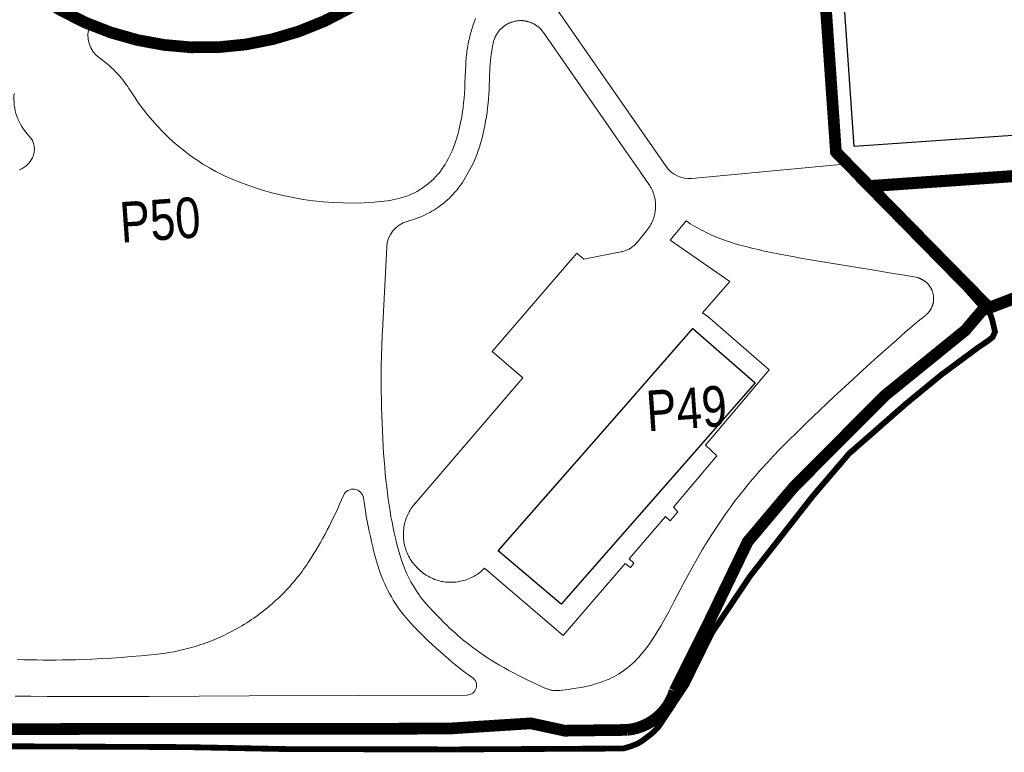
# Model space of a CAD drawing. Extents: x 0 to 840, y 0 to 594.
# Tile 12 of 16: x 748 to 769, y 514 to 530. Entities that reach past the tile are written whole.
import ezdxf

# ---------------------------------------------------------------- set-up
doc = ezdxf.new("R2010")
doc.units = 0
doc.linetypes.add('CENTER', pattern=[50.8, 31.75, -6.35, 6.35, -6.35])
doc.linetypes.add('PHANTOM', pattern=[2.5, 1.25, -0.25, 0.25, -0.25, 0.25, -0.25])
doc.layers.get('0').update_dxf_attribs({"lineweight": 0})
doc.layers.add('DLN914__', color=5, linetype='PHANTOM')
doc.layers.add('DW-TITLE', color=7, linetype='Continuous', lineweight=0)
doc.layers.add('L-PARK LINES', color=4, linetype='Continuous', lineweight=9)
doc.styles.add('Style-Arial', font='arial.ttf', dxfattribs={"width": 0.8})

# ---------------------------------------------------------------- blocks, each defined once
blk = doc.blocks.new('A$C0BCC0BFD')
at = {"layer": 'L-PARK LINES', "color": 7}
for p, q in [((406.88, -429.14), (442.39, -480.34)), ((384.99, -436.93), (385.34, -436.03)), ((384, -439.88), (384.31, -438.89)), ((384.31, -438.89), (384.64, -437.91)), ((384.64, -437.91), (384.99, -436.93)), ((392.72, -439.29), (392.83, -439.18)), ((392.83, -439.18), (392.93, -439.07)), ((392.93, -439.07), (393.04, -438.97)), ((393.04, -438.97), (393.16, -438.86)), ((393.16, -438.86), (393.27, -438.76)), ((393.27, -438.76), (393.38, -438.66)), ((393.38, -438.66), (393.5, -438.56)), ((393.5, -438.56), (393.62, -438.46)), ((393.62, -438.46), (393.74, -438.37)), ((393.74, -438.37), (393.86, -438.28)), ((393.86, -438.28), (393.98, -438.19)), ((393.98, -438.19), (394.11, -438.1)), ((394.11, -438.1), (394.24, -438.02)), ((394.24, -438.02), (394.36, -437.93)), ((394.36, -437.93), (394.49, -437.85)), ((394.49, -437.85), (394.62, -437.78)), ((394.62, -437.78), (394.75, -437.7)), ((394.75, -437.7), (394.89, -437.63)), ((394.89, -437.63), (395.02, -437.56)), ((395.02, -437.56), (395.15, -437.49)), ((395.15, -437.49), (395.29, -437.43)), ((395.29, -437.43), (395.42, -437.37)), ((395.42, -437.37), (395.56, -437.31)), ((395.56, -437.31), (395.7, -437.25)), ((395.7, -437.25), (395.83, -437.19)), ((395.83, -437.19), (395.97, -437.14)), ((395.97, -437.14), (396.11, -437.09)), ((396.11, -437.09), (396.25, -437.05)), ((396.25, -437.05), (396.53, -436.96)), ((396.53, -436.96), (396.81, -436.89)), ((396.81, -436.89), (397.08, -436.82)), ((397.08, -436.82), (397.36, -436.77)), ((397.36, -436.77), (397.64, -436.72)), ((397.64, -436.72), (397.93, -436.69)), ((397.93, -436.69), (398.21, -436.66)), ((398.21, -436.66), (398.5, -436.65)), ((398.5, -436.65), (398.65, -436.64)), ((398.65, -436.64), (398.8, -436.64)), ((398.8, -436.64), (398.94, -436.64)), ((398.94, -436.64), (399.09, -436.64)), ((399.09, -436.64), (399.24, -436.65)), ((399.24, -436.65), (399.39, -436.66)), ((399.39, -436.66), (399.54, -436.67)), ((399.54, -436.67), (399.69, -436.68)), ((399.69, -436.68), (399.83, -436.7)), ((399.83, -436.7), (399.98, -436.72)), ((399.98, -436.72), (400.13, -436.74)), ((400.13, -436.74), (400.28, -436.77)), ((400.28, -436.77), (400.43, -436.79)), ((400.43, -436.79), (400.58, -436.83)), ((400.58, -436.83), (400.73, -436.86)), ((400.73, -436.86), (400.87, -436.89)), ((400.87, -436.89), (401.02, -436.93)), ((401.02, -436.93), (401.17, -436.97)), ((401.17, -436.97), (401.31, -437.02)), ((401.31, -437.02), (401.46, -437.07)), ((401.46, -437.07), (401.61, -437.12)), ((401.61, -437.12), (401.75, -437.17)), ((401.75, -437.17), (401.89, -437.22)), ((401.89, -437.22), (402.03, -437.28)), ((402.03, -437.28), (402.17, -437.34)), ((402.17, -437.34), (402.31, -437.4)), ((402.31, -437.4), (402.45, -437.47)), ((402.45, -437.47), (402.59, -437.53)), ((402.59, -437.53), (402.73, -437.61)), ((402.73, -437.61), (402.86, -437.68)), ((402.86, -437.68), (402.99, -437.75)), ((402.99, -437.75), (403.12, -437.83)), ((403.12, -437.83), (403.25, -437.91)), ((403.25, -437.91), (403.38, -437.99)), ((403.38, -437.99), (403.51, -438.07)), ((403.51, -438.07), (403.63, -438.16)), ((403.63, -438.16), (403.75, -438.25)), ((403.75, -438.25), (403.88, -438.34)), ((403.88, -438.34), (403.99, -438.43)), ((403.99, -438.43), (404.11, -438.52)), ((404.11, -438.52), (404.23, -438.62)), ((404.23, -438.62), (404.34, -438.72)), ((404.34, -438.72), (404.45, -438.82)), ((404.45, -438.82), (404.56, -438.92)), ((404.56, -438.92), (404.67, -439.02)), ((404.67, -439.02), (404.77, -439.12)), ((404.77, -439.12), (404.87, -439.23)), ((383.24, -442.92), (383.47, -441.9)), ((383.47, -441.9), (383.73, -440.88)), ((383.73, -440.88), (384, -439.88)), ((390.91, -442.35), (391, -442.08)), ((391, -442.08), (391.11, -441.81)), ((391.11, -441.81), (391.16, -441.67)), ((391.16, -441.67), (391.22, -441.54)), ((391.22, -441.54), (391.29, -441.41)), ((391.29, -441.41), (391.35, -441.27)), ((391.35, -441.27), (391.42, -441.14)), ((391.42, -441.14), (391.49, -441.01)), ((391.49, -441.01), (391.56, -440.88)), ((391.56, -440.88), (391.63, -440.75)), ((391.63, -440.75), (391.71, -440.62)), ((391.71, -440.62), (391.79, -440.49)), ((391.79, -440.49), (391.87, -440.37)), ((391.87, -440.37), (391.96, -440.24)), ((391.96, -440.24), (392.05, -440.12)), ((392.05, -440.12), (392.14, -440)), ((392.14, -440), (392.23, -439.87)), ((392.23, -439.87), (392.32, -439.76)), ((392.32, -439.76), (392.42, -439.64)), ((392.42, -439.64), (392.52, -439.52)), ((392.52, -439.52), (392.62, -439.41)), ((392.62, -439.41), (392.72, -439.29)), ((404.87, -439.23), (404.97, -439.34)), ((404.97, -439.34), (405.17, -439.55)), ((405.17, -439.55), (405.35, -439.78)), ((405.35, -439.78), (405.52, -440)), ((405.52, -440), (405.69, -440.23)), ((405.69, -440.23), (423.56, -466)), ((383.01, -444.17), (383.12, -443.54)), ((383.12, -443.54), (383.24, -442.92)), ((390.16, -445.68), (390.28, -444.98)), ((390.28, -444.98), (390.42, -444.28)), ((390.42, -444.28), (390.57, -443.59)), ((390.57, -443.59), (390.74, -442.9)), ((390.74, -442.9), (390.82, -442.62)), ((390.82, -442.62), (390.91, -442.35)), ((389.79, -448.64), (389.89, -447.65)), ((389.89, -447.65), (390.01, -446.66)), ((390.01, -446.66), (390.16, -445.68)), ((382.15, -455.23), (382.38, -449.77)), ((382.38, -449.77), (382.45, -448.72)), ((389.58, -451.71), (389.64, -450.67)), ((389.64, -450.67), (389.71, -449.64)), ((389.71, -449.64), (389.79, -448.64)), ((389.37, -457.34), (389.52, -453.12)), ((389.52, -453.12), (389.58, -451.71)), ((382.15, -455.23), (382.08, -457.05)), ((381.91, -459.83), (381.77, -461.22)), ((382.01, -458.44), (381.91, -459.83)), ((382.08, -457.05), (382.01, -458.44)), ((389.21, -460.06), (389.31, -458.7)), ((389.31, -458.7), (389.37, -457.34)), ((381.61, -462.61), (381.42, -464)), ((381.77, -461.22), (381.61, -462.61)), ((388.77, -464.11), (388.95, -462.76)), ((388.95, -462.76), (389.09, -461.41)), ((389.09, -461.41), (389.21, -460.06)), ((381.19, -465.38), (380.94, -466.75)), ((381.42, -464), (381.19, -465.38)), ((388.35, -466.8), (388.58, -465.46)), ((388.58, -465.46), (388.77, -464.11)), ((380.66, -468.11), (380.36, -469.42)), ((380.66, -468.11), (381.02, -466.28)), ((381.02, -466.28), (380.66, -468.11)), ((380.94, -466.75), (380.66, -468.11)), ((387.83, -469.48), (388.1, -468.14)), ((388.1, -468.14), (388.35, -466.8)), ((423.56, -466), (424.41, -467.23)), ((424.41, -467.23), (428.43, -473.03)), ((379.83, -471.36), (379.63, -472)), ((380.01, -470.71), (379.83, -471.36)), ((380.19, -470.07), (380.01, -470.71)), ((380.36, -469.42), (380.19, -470.07)), ((387.19, -472.15), (387.53, -470.82)), ((387.53, -470.82), (387.83, -469.48)), ((378.82, -474.34), (378.39, -475.39)), ((379.21, -473.27), (378.82, -474.34)), ((379.43, -472.63), (379.21, -473.27)), ((379.63, -472), (379.43, -472.63)), ((386.15, -475.52), (386.5, -474.5)), ((386.5, -474.5), (386.82, -473.47)), ((386.82, -473.47), (387.19, -472.15)), ((428.43, -473.03), (434.7, -482.05)), ((377.45, -477.47), (377.06, -478.22)), ((377.94, -476.44), (377.45, -477.47)), ((378.39, -475.39), (377.94, -476.44)), ((385.4, -477.55), (385.79, -476.54)), ((385.79, -476.54), (386.15, -475.52)), ((375.77, -480.42), (375.47, -480.87)), ((376.22, -479.7), (375.77, -480.42)), ((376.65, -478.97), (376.22, -479.7)), ((377.06, -478.22), (376.65, -478.97)), ((381.4, -485.12), (384.48, -479.67)), ((384.48, -479.67), (384.99, -478.54)), ((384.99, -478.54), (385.4, -477.55)), ((450.03, -483.89), (496.66, -479.5)), ((374.51, -482.19), (374.29, -482.47)), ((374.84, -481.75), (374.51, -482.19)), ((375.16, -481.32), (374.84, -481.75)), ((375.47, -480.87), (375.16, -481.32)), ((434.7, -482.05), (436.39, -484.5)), ((380.47, -486.41), (380.91, -485.82)), ((380.91, -485.82), (381.4, -485.12)), ((436.39, -484.5), (436.91, -485.22)), ((436.91, -485.22), (437.01, -485.35)), ((437.01, -485.35), (437.33, -485.82)), ((437.33, -485.82), (437.49, -486.06)), ((437.49, -486.06), (437.64, -486.3)), ((437.64, -486.3), (437.75, -486.5)), ((364.46, -489.27), (363.96, -489.44)), ((364.96, -489.09), (364.46, -489.27)), ((365.46, -488.9), (364.96, -489.09)), ((366.07, -488.65), (365.46, -488.9)), ((366.69, -488.38), (366.07, -488.65)), ((367.29, -488.1), (366.69, -488.38)), ((367.88, -487.8), (367.29, -488.1)), ((367.87, -487.8), (367.88, -487.8)), ((367.88, -487.8), (367.88, -487.8)), ((377.48, -489.77), (378.03, -489.23)), ((378.03, -489.23), (378.55, -488.69)), ((378.55, -488.69), (379.06, -488.14)), ((379.06, -488.14), (379.42, -487.72)), ((379.42, -487.72), (379.78, -487.29)), ((379.78, -487.29), (380.13, -486.85)), ((380.13, -486.85), (380.47, -486.41)), ((437.75, -486.5), (437.86, -486.7)), ((437.86, -486.7), (437.97, -486.9)), ((437.97, -486.9), (438.08, -487.11)), ((438.08, -487.11), (438.18, -487.32)), ((438.18, -487.32), (438.27, -487.53)), ((438.27, -487.53), (438.36, -487.74)), ((438.36, -487.74), (438.45, -487.96)), ((438.45, -487.96), (438.54, -488.2)), ((438.54, -488.2), (438.62, -488.44)), ((438.62, -488.44), (438.7, -488.69)), ((438.7, -488.69), (438.77, -488.93)), ((438.77, -488.93), (438.84, -489.18)), ((438.84, -489.18), (438.91, -489.43)), ((356.01, -490.91), (355.02, -490.98)), ((357.01, -490.83), (356.01, -490.91)), ((358, -490.72), (357.01, -490.83)), ((358.99, -490.58), (358, -490.72)), ((359.6, -490.49), (358.99, -490.58)), ((360.2, -490.38), (359.6, -490.49)), ((360.81, -490.26), (360.2, -490.38)), ((361.41, -490.13), (360.81, -490.26)), ((362.44, -489.88), (361.41, -490.13)), ((362.95, -489.74), (362.44, -489.88)), ((363.46, -489.59), (362.95, -489.74)), ((363.96, -489.44), (363.46, -489.59)), ((374.46, -492.3), (374.88, -491.99)), ((374.88, -491.99), (375.28, -491.69)), ((375.28, -491.69), (375.69, -491.37)), ((375.69, -491.37), (376.32, -490.84)), ((376.32, -490.84), (376.93, -490.29)), ((376.93, -490.29), (377.48, -489.77)), ((438.91, -489.43), (438.96, -489.68)), ((438.96, -489.68), (439.02, -489.93)), ((439.02, -489.93), (439.06, -490.19)), ((439.06, -490.19), (439.1, -490.44)), ((439.1, -490.44), (439.14, -490.7)), ((439.14, -490.7), (439.17, -490.95)), ((439.17, -490.95), (439.19, -491.21)), ((439.19, -491.21), (439.21, -491.46)), ((439.21, -491.46), (439.22, -491.72)), ((439.22, -491.72), (439.23, -491.98)), ((439.23, -492.23), (439.22, -492.48)), ((439.23, -491.98), (439.23, -492.23)), ((368.92, -495.37), (369.83, -494.97)), ((369.83, -494.97), (370.73, -494.54)), ((370.73, -494.54), (371.61, -494.08)), ((371.61, -494.08), (372.23, -493.73)), ((372.23, -493.73), (372.85, -493.37)), ((372.85, -493.37), (373.45, -492.99)), ((373.45, -492.99), (374.04, -492.59)), ((374.04, -492.59), (374.46, -492.3)), ((438.81, -495.22), (438.74, -495.47)), ((438.87, -494.98), (438.81, -495.22)), ((438.93, -494.73), (438.87, -494.98)), ((438.98, -494.49), (438.93, -494.73)), ((439.03, -494.24), (438.98, -494.49)), ((439.08, -493.99), (439.03, -494.24)), ((439.11, -493.74), (439.08, -493.99)), ((439.15, -493.49), (439.11, -493.74)), ((439.17, -493.24), (439.15, -493.49)), ((439.2, -492.99), (439.17, -493.24)), ((439.21, -492.74), (439.2, -492.99)), ((439.22, -492.48), (439.21, -492.74)), ((364.86, -496.79), (365.66, -496.55)), ((365.66, -496.55), (366.45, -496.3)), ((366.45, -496.3), (367.23, -496.03)), ((367.23, -496.03), (368, -495.75)), ((368, -495.75), (368.92, -495.37)), ((437.58, -498.07), (437.44, -498.3)), ((437.72, -497.85), (437.58, -498.07)), ((437.84, -497.62), (437.72, -497.85)), ((437.97, -497.39), (437.84, -497.62)), ((438.08, -497.15), (437.97, -497.39)), ((438.19, -496.92), (438.08, -497.15)), ((438.3, -496.68), (438.19, -496.92)), ((438.4, -496.44), (438.3, -496.68)), ((438.49, -496.19), (438.4, -496.44)), ((438.58, -495.95), (438.49, -496.19)), ((438.66, -495.71), (438.58, -495.95)), ((438.74, -495.47), (438.66, -495.71)), ((443.64, -502.38), (448.36, -496.61)), ((448.36, -496.61), (448.99, -497.04)), ((448.99, -497.04), (449.63, -497.46)), ((449.63, -497.46), (450.28, -497.87)), ((450.28, -497.87), (450.94, -498.27)), ((436.51, -499.57), (433.73, -503.05)), ((436.68, -499.37), (436.51, -499.57)), ((436.84, -499.16), (436.68, -499.37)), ((437, -498.95), (436.84, -499.16)), ((437.15, -498.74), (437, -498.95)), ((437.3, -498.52), (437.15, -498.74)), ((437.44, -498.3), (437.3, -498.52)), ((450.94, -498.27), (451.6, -498.65)), ((451.6, -498.65), (452.27, -499.03)), ((452.27, -499.03), (452.96, -499.4)), ((452.96, -499.4), (453.65, -499.75)), ((453.65, -499.75), (454.35, -500.1)), ((454.35, -500.1), (455.06, -500.43)), ((455.06, -500.43), (455.78, -500.76)), ((455.78, -500.76), (456.51, -501.08)), ((456.51, -501.08), (457.25, -501.39)), ((432.69, -504.06), (432.47, -504.24)), ((432.9, -503.87), (432.69, -504.06)), ((433.11, -503.67), (432.9, -503.87)), ((433.31, -503.46), (433.11, -503.67)), ((433.51, -503.24), (433.31, -503.46)), ((433.69, -503.02), (433.51, -503.24)), ((433.73, -503.05), (433.69, -503.02)), ((461.41, -514.75), (443.64, -502.38)), ((457.25, -501.39), (458, -501.69)), ((458, -501.69), (458.77, -501.98)), ((458.77, -501.98), (459.54, -502.27)), ((459.54, -502.27), (460.33, -502.55)), ((460.33, -502.55), (461.13, -502.82)), ((461.13, -502.82), (462.77, -503.35)), ((462.77, -503.35), (464.47, -503.85)), ((464.47, -503.85), (466.22, -504.33)), ((357.44, -529.61), (358.74, -504.41)), ((415.63, -506.26), (390.33, -535.74)), ((417.78, -508.11), (415.63, -506.26)), ((428.84, -505.94), (417.78, -508.11)), ((429.12, -505.88), (428.84, -505.94)), ((429.4, -505.81), (429.12, -505.88)), ((429.68, -505.73), (429.4, -505.81)), ((429.95, -505.64), (429.68, -505.73)), ((430.22, -505.54), (429.95, -505.64)), ((430.49, -505.43), (430.22, -505.54)), ((430.75, -505.31), (430.49, -505.43)), ((431.01, -505.19), (430.75, -505.31)), ((431.27, -505.05), (431.01, -505.19)), ((431.52, -504.91), (431.27, -505.05)), ((431.77, -504.75), (431.52, -504.91)), ((432, -504.59), (431.77, -504.75)), ((432.24, -504.42), (432, -504.59)), ((432.47, -504.24), (432.24, -504.42)), ((466.22, -504.33), (468.03, -504.8)), ((468.03, -504.8), (469.9, -505.24)), ((469.9, -505.24), (471.84, -505.68)), ((471.84, -505.68), (473.84, -506.1)), ((473.84, -506.1), (475.91, -506.52)), ((475.91, -506.52), (478.06, -506.93)), ((478.06, -506.93), (480.28, -507.33)), ((480.28, -507.33), (482.58, -507.74)), ((482.58, -507.74), (487.41, -508.56)), ((487.41, -508.56), (504.06, -511.29)), ((504.06, -511.29), (510.4, -512.35)), ((510.4, -512.35), (513.72, -512.92)), ((453.32, -524.18), (461.41, -514.75)), ((513.72, -512.92), (517.15, -513.52)), ((517.15, -513.52), (517.37, -513.57)), ((517.37, -513.57), (517.58, -513.62)), ((517.58, -513.62), (517.8, -513.67)), ((517.8, -513.67), (517.91, -513.71)), ((517.91, -513.71), (518.02, -513.74)), ((518.02, -513.74), (518.13, -513.78)), ((518.13, -513.78), (518.23, -513.81)), ((518.23, -513.81), (518.34, -513.85)), ((518.34, -513.85), (518.45, -513.9)), ((518.45, -513.9), (518.55, -513.94)), ((518.55, -513.94), (518.66, -513.99)), ((518.66, -513.99), (518.77, -514.04)), ((518.77, -514.04), (518.87, -514.09)), ((518.87, -514.09), (518.97, -514.14)), ((518.97, -514.14), (519.08, -514.19)), ((519.08, -514.19), (519.18, -514.25)), ((519.18, -514.25), (519.28, -514.31)), ((519.28, -514.31), (519.38, -514.37)), ((519.38, -514.37), (519.48, -514.43)), ((519.48, -514.43), (519.58, -514.49)), ((519.58, -514.49), (519.68, -514.56)), ((519.68, -514.56), (519.78, -514.63)), ((519.78, -514.63), (519.87, -514.7)), ((519.87, -514.7), (519.97, -514.77)), ((519.97, -514.77), (520.06, -514.84)), ((520.06, -514.84), (520.15, -514.92)), ((520.15, -514.92), (520.25, -515)), ((520.25, -515), (520.33, -515.08)), ((520.33, -515.08), (520.42, -515.16)), ((520.42, -515.16), (520.51, -515.24)), ((520.51, -515.24), (520.59, -515.32)), ((520.59, -515.32), (520.68, -515.41)), ((520.68, -515.41), (520.76, -515.49)), ((520.76, -515.49), (520.84, -515.58)), ((520.84, -515.58), (520.92, -515.67)), ((520.92, -515.67), (520.99, -515.76)), ((520.99, -515.76), (521.07, -515.85)), ((521.07, -515.85), (521.14, -515.95)), ((521.14, -515.95), (521.21, -516.04)), ((521.21, -516.04), (521.28, -516.14)), ((521.28, -516.14), (521.35, -516.23)), ((521.35, -516.23), (521.41, -516.33)), ((521.41, -516.33), (521.48, -516.43)), ((521.48, -516.43), (521.54, -516.53)), ((521.54, -516.53), (521.6, -516.63)), ((521.6, -516.63), (521.66, -516.73)), ((521.66, -516.73), (521.71, -516.83)), ((521.71, -516.83), (521.77, -516.94)), ((521.77, -516.94), (521.82, -517.04)), ((521.82, -517.04), (521.87, -517.14)), ((521.87, -517.14), (521.91, -517.25)), ((521.91, -517.25), (521.96, -517.35)), ((521.96, -517.35), (522, -517.46)), ((522, -517.46), (522.04, -517.56)), ((522.04, -517.56), (522.08, -517.67)), ((522.08, -517.67), (522.16, -517.88)), ((522.16, -517.88), (522.22, -518.09)), ((522.22, -518.09), (522.28, -518.3)), ((522.28, -518.3), (522.33, -518.52)), ((522.33, -518.52), (522.37, -518.74)), ((522.37, -518.74), (522.41, -518.96)), ((522.2, -521.73), (522.16, -521.84)), ((522.23, -521.62), (522.2, -521.73)), ((522.26, -521.5), (522.23, -521.62)), ((522.29, -521.39), (522.26, -521.5)), ((522.32, -521.27), (522.29, -521.39)), ((522.34, -521.15), (522.32, -521.27)), ((522.37, -521.04), (522.34, -521.15)), ((522.39, -520.92), (522.37, -521.04)), ((522.4, -520.8), (522.39, -520.92)), ((522.42, -520.69), (522.4, -520.8)), ((522.41, -518.96), (522.42, -519.07)), ((522.42, -519.07), (522.44, -519.18)), ((522.43, -520.57), (522.42, -520.69)), ((522.45, -520.45), (522.43, -520.57)), ((522.44, -519.18), (522.45, -519.3)), ((522.45, -519.3), (522.46, -519.41)), ((522.46, -520.34), (522.45, -520.45)), ((522.46, -519.41), (522.46, -519.52)), ((522.46, -519.52), (522.47, -519.64)), ((522.47, -520.1), (522.46, -520.22)), ((522.46, -520.22), (522.46, -520.34)), ((522.47, -519.64), (522.47, -519.75)), ((522.47, -519.75), (522.47, -519.87)), ((522.47, -519.87), (522.47, -519.99)), ((522.47, -519.99), (522.47, -520.1)), ((454.86, -525.31), (453.32, -524.18)), ((520.35, -524.65), (520.18, -524.8)), ((520.51, -524.5), (520.35, -524.65)), ((520.59, -524.42), (520.51, -524.5)), ((520.67, -524.34), (520.59, -524.42)), ((520.75, -524.26), (520.67, -524.34)), ((520.83, -524.17), (520.75, -524.26)), ((520.9, -524.09), (520.83, -524.17)), ((520.98, -524), (520.9, -524.09)), ((521.05, -523.91), (520.98, -524)), ((521.12, -523.82), (521.05, -523.91)), ((521.19, -523.73), (521.12, -523.82)), ((521.26, -523.63), (521.19, -523.73)), ((521.33, -523.54), (521.26, -523.63)), ((521.39, -523.44), (521.33, -523.54)), ((521.46, -523.34), (521.39, -523.44)), ((521.52, -523.24), (521.46, -523.34)), ((521.58, -523.14), (521.52, -523.24)), ((521.64, -523.04), (521.58, -523.14)), ((521.7, -522.94), (521.64, -523.04)), ((521.75, -522.83), (521.7, -522.94)), ((521.81, -522.73), (521.75, -522.83)), ((521.86, -522.62), (521.81, -522.73)), ((521.91, -522.51), (521.86, -522.62)), ((521.95, -522.4), (521.91, -522.51)), ((522, -522.29), (521.95, -522.4)), ((522.04, -522.18), (522, -522.29)), ((522.09, -522.07), (522.04, -522.18)), ((522.13, -521.96), (522.09, -522.07)), ((522.16, -521.84), (522.13, -521.96)), ((473.25, -541.28), (454.86, -525.31)), ((518.34, -526.29), (516.67, -527.67)), ((520.01, -524.94), (518.34, -526.29)), ((520.18, -524.8), (520.01, -524.94)), ((357.39, -530.7), (357.44, -529.61)), ((513.99, -529.97), (511.34, -532.3)), ((516.67, -527.67), (513.99, -529.97)), ((357.14, -536.96, 0), (357.39, -531.1)), ((357.39, -530.78), (357.39, -530.7)), ((357.39, -530.86), (357.39, -530.78)), ((357.39, -530.94), (357.39, -530.86)), ((357.39, -531.02), (357.39, -530.94)), ((357.39, -531.1), (357.39, -531.02)), ((511.34, -532.3), (505.81, -537.23)), ((390.33, -535.74), (399.53, -543.63)), ((357.1, -539.91, 0), (357.13, -537.26, 0)), ((357.13, -537.26, 0), (357.14, -537.06, 0)), ((357.14, -537.06, 0), (357.14, -536.96, 0)), ((505.81, -537.23), (501.42, -541.21)), ((357.09, -542.53, 0), (357.1, -539.91, 0)), ((454.14, -563.8), (473.25, -541.28)), ((501.42, -541.21), (497.06, -545.21)), ((357.09, -545.09, 0), (357.09, -542.53, 0)), ((357.11, -547.61, 0), (357.09, -545.09, 0)), ((399.53, -543.63), (366.54, -582.06)), ((497.06, -545.21), (492.72, -549.24)), ((357.15, -550.09, 0), (357.11, -547.61, 0)), ((357.19, -552.52, 0), (357.15, -550.09, 0)), ((492.72, -549.24), (488.41, -553.31)), ((357.26, -554.91, 0), (357.19, -552.52, 0)), ((488.41, -553.31), (484.37, -557.16)), ((357.33, -557.25, 0), (357.26, -554.91, 0)), ((357.43, -559.54, 0), (357.33, -557.25, 0)), ((357.54, -561.79, 0), (357.43, -559.54, 0)), ((481.68, -559.78), (479.01, -562.43)), ((484.37, -557.16), (481.68, -559.78)), ((357.66, -563.99, 0), (357.54, -561.79, 0)), ((479.01, -562.43), (476.37, -565.11)), ((357.8, -566.15, 0), (357.66, -563.99, 0)), ((457.58, -567.04), (454.14, -563.8)), ((476.37, -565.11), (474.56, -567)), ((357.95, -568.27, 0), (357.8, -566.15, 0)), ((358.12, -570.33, 0), (357.95, -568.27, 0)), ((444.57, -582.4), (457.58, -567.04)), ((474.56, -567), (472.69, -569)), ((358.3, -572.36, 0), (358.12, -570.33, 0)), ((470.85, -571.03), (469.05, -573.08)), ((472.69, -569), (470.85, -571.03)), ((358.5, -574.33, 0), (358.3, -572.36, 0)), ((358.72, -576.27, 0), (358.5, -574.33, 0)), ((467.57, -574.81), (466.05, -576.66)), ((469.05, -573.08), (467.57, -574.81)), ((358.95, -578.15, 0), (358.72, -576.27, 0)), ((466.05, -576.66), (464.55, -578.53)), ((344.64, -581.52, 0), (345.21, -580.22, 0)), ((345.21, -580.22, 0), (345.76, -578.9, 0)), ((351.79, -579.7, 0), (351.95, -580.92, 0)), ((359.19, -579.99, 0), (358.95, -578.15, 0)), ((359.45, -581.79, 0), (359.19, -579.99, 0)), ((463.09, -580.42), (461.73, -582.25)), ((464.55, -578.53), (463.09, -580.42)), ((343.46, -584.11, 0), (344.06, -582.82, 0)), ((344.06, -582.82, 0), (344.64, -581.52, 0)), ((351.95, -580.92, 0), (352.15, -582.22, 0)), ((352.15, -582.22, 0), (352.38, -583.6, 0)), ((352.38, -583.6, 0), (352.62, -585.04, 0)), ((359.72, -583.54, 0), (359.45, -581.79, 0)), ((360.01, -585.24, 0), (359.72, -583.54, 0)), ((365.72, -583.29), (365.47, -583.72)), ((365.98, -582.87), (365.72, -583.29)), ((366.25, -582.46), (365.98, -582.87)), ((366.54, -582.06), (366.25, -582.46)), ((445.92, -583.78), (444.57, -582.4)), ((461.73, -582.25), (460.27, -584.28)), ((342.23, -586.67, 0), (342.85, -585.39, 0)), ((342.85, -585.39, 0), (343.46, -584.11, 0)), ((352.62, -585.04, 0), (352.9, -586.52, 0)), ((352.9, -586.52, 0), (353.19, -588.04, 0)), ((360.32, -586.9, 0), (360.01, -585.24, 0)), ((364.32, -586.44), (364.19, -586.91)), ((364.48, -585.97), (364.32, -586.44)), ((364.64, -585.51), (364.48, -585.97)), ((364.83, -585.05), (364.64, -585.51)), ((365.03, -584.6), (364.83, -585.05)), ((365.24, -584.16), (365.03, -584.6)), ((365.47, -583.72), (365.24, -584.16)), ((431.29, -597.82), (442.23, -585.12)), ((442.23, -585.12), (443.58, -586.47)), ((443.58, -586.47), (445.92, -583.78)), ((458.84, -586.34), (457.44, -588.42)), ((460.27, -584.28), (458.84, -586.34)), ((340.28, -590.44, 0), (340.94, -589.19, 0)), ((340.94, -589.19, 0), (341.59, -587.93, 0)), ((341.59, -587.93, 0), (342.23, -586.67, 0)), ((353.19, -588.04, 0), (353.5, -589.58, 0)), ((360.64, -588.52, 0), (360.32, -586.9, 0)), ((360.97, -590.09, 0), (360.64, -588.52, 0)), ((363.76, -589.34), (363.73, -589.83)), ((363.81, -588.85), (363.76, -589.34)), ((363.88, -588.36), (363.81, -588.85)), ((363.97, -587.88), (363.88, -588.36)), ((364.07, -587.39), (363.97, -587.88)), ((364.19, -586.91), (364.07, -587.39)), ((457.44, -588.42), (456.08, -590.53)), ((338.91, -592.91, 0), (339.6, -591.68, 0)), ((339.6, -591.68, 0), (340.28, -590.44, 0)), ((353.5, -589.58, 0), (353.84, -591.13, 0)), ((353.84, -591.13, 0), (354.18, -592.68, 0)), ((361.32, -591.61, 0), (360.97, -590.09, 0)), ((361.69, -593.09, 0), (361.32, -591.61, 0)), ((363.73, -589.83), (363.71, -590.32)), ((363.71, -590.32), (363.71, -590.82)), ((363.71, -590.82), (363.73, -591.31)), ((363.73, -591.31), (363.76, -591.8)), ((363.76, -591.8), (363.81, -592.29)), ((363.81, -592.29), (363.88, -592.78)), ((456.08, -590.53), (454.69, -592.75)), ((336.76, -596.55, 0), (337.49, -595.35, 0)), ((337.49, -595.35, 0), (338.2, -594.13, 0)), ((338.2, -594.13, 0), (338.91, -592.91, 0)), ((354.18, -592.68, 0), (354.54, -594.21, 0)), ((354.54, -594.21, 0), (354.91, -595.71, 0)), ((362.07, -594.52, 0), (361.69, -593.09, 0)), ((362.46, -595.91), (362.07, -594.52, 0)), ((363.88, -592.78), (363.96, -593.27)), ((363.96, -593.27), (364.06, -593.75)), ((364.06, -593.75), (364.18, -594.23)), ((364.18, -594.23), (364.32, -594.7)), ((364.32, -594.7), (364.47, -595.17)), ((364.47, -595.17), (364.63, -595.64)), ((453.21, -595.18), (451.77, -597.64)), ((454.69, -592.75), (453.21, -595.18)), ((335.26, -598.92, 0), (336.01, -597.74, 0)), ((336.01, -597.74, 0), (336.76, -596.55, 0)), ((354.91, -595.71, 0), (355.29, -597.16, 0)), ((355.29, -597.16, 0), (355.68, -598.56, 0)), ((362.87, -597.25), (362.46, -595.91)), ((363.3, -598.54), (362.87, -597.25)), ((364.63, -595.64), (364.82, -596.09)), ((364.82, -596.09), (365.01, -596.54)), ((365.01, -596.54), (365.26, -597.02)), ((365.26, -597.02), (365.52, -597.48)), ((365.52, -597.48), (365.8, -597.94)), ((365.8, -597.94), (366.09, -598.39)), ((366.09, -598.39), (366.4, -598.82)), ((432.69, -599.12), (431.29, -597.82)), ((451.77, -597.64), (450.36, -600.11)), ((333.38, -601.6, 0), (333.86, -600.94, 0)), ((333.86, -600.94, 0), (334.34, -600.27, 0)), ((334.34, -600.27, 0), (334.8, -599.6, 0)), ((334.8, -599.6, 0), (335.26, -598.92, 0)), ((355.68, -598.56, 0), (356.08, -599.89, 0)), ((356.08, -599.89, 0), (356.48, -601.14, 0)), ((356.48, -601.14, 0), (356.88, -602.3, 0)), ((363.74, -599.8), (363.3, -598.54)), ((364.06, -600.65), (363.74, -599.8)), ((364.4, -601.49), (364.06, -600.65)), ((366.4, -598.82), (366.72, -599.25)), ((366.72, -599.25), (367.06, -599.66)), ((367.06, -599.66), (367.41, -600.06)), ((367.41, -600.06), (367.78, -600.45)), ((367.78, -600.45), (368.15, -600.83)), ((368.15, -600.83), (368.55, -601.19)), ((368.55, -601.19), (368.95, -601.54)), ((386.97, -601.61), (387.34, -601.29)), ((387.34, -601.29), (387.7, -600.96)), ((387.7, -600.96), (388.05, -600.62)), ((388.05, -600.62), (399.79, -610.7)), ((411.54, -620.78), (430.11, -599.2)), ((430.11, -599.2), (431.67, -600.49)), ((431.67, -600.49), (432.69, -599.12)), ((450.36, -600.11), (448.87, -602.8)), ((330.8, -604.83, 0), (331.34, -604.2, 0)), ((331.34, -604.2, 0), (331.86, -603.55, 0)), ((331.86, -603.55, 0), (332.38, -602.91, 0)), ((332.38, -602.91, 0), (332.88, -602.26, 0)), ((332.88, -602.26, 0), (333.38, -601.6, 0)), ((356.88, -602.3, 0), (357.26, -603.31, 0)), ((357.26, -603.31, 0), (357.68, -604.33, 0)), ((364.77, -602.33), (364.4, -601.49)), ((365.15, -603.15), (364.77, -602.33)), ((365.56, -603.97), (365.15, -603.15)), ((365.99, -604.78), (365.56, -603.97)), ((368.95, -601.54), (369.37, -601.87)), ((369.37, -601.87), (369.79, -602.19)), ((369.79, -602.19), (370.23, -602.5)), ((370.23, -602.5), (370.68, -602.79)), ((370.68, -602.79), (371.14, -603.06)), ((371.14, -603.06), (371.61, -603.32)), ((371.61, -603.32), (372.08, -603.56)), ((372.08, -603.56), (372.57, -603.78)), ((372.57, -603.78), (373.06, -603.99)), ((373.06, -603.99), (373.56, -604.18)), ((373.56, -604.18), (374.06, -604.35)), ((381.8, -604.33), (382.27, -604.19)), ((382.27, -604.19), (382.73, -604.03)), ((382.73, -604.03), (383.19, -603.86)), ((383.19, -603.86), (383.64, -603.67)), ((383.64, -603.67), (384.09, -603.46)), ((384.09, -603.46), (384.52, -603.24)), ((384.52, -603.24), (384.95, -603)), ((384.95, -603), (385.37, -602.75)), ((385.37, -602.75), (385.79, -602.49)), ((385.79, -602.49), (386.19, -602.21)), ((386.19, -602.21), (386.58, -601.92)), ((386.58, -601.92), (386.97, -601.61)), ((448.87, -602.8), (447.46, -605.41)), ((328.57, -607.31, 0), (329.14, -606.7, 0)), ((329.14, -606.7, 0), (329.7, -606.09, 0)), ((329.7, -606.09, 0), (330.26, -605.46, 0)), ((330.26, -605.46, 0), (330.8, -604.83, 0)), ((357.68, -604.33, 0), (358.12, -605.33, 0)), ((358.12, -605.33, 0), (358.58, -606.32, 0)), ((358.58, -606.32, 0), (359.07, -607.31, 0)), ((366.44, -605.58), (365.99, -604.78)), ((366.91, -606.37), (366.44, -605.58)), ((367.4, -607.15), (366.91, -606.37)), ((367.9, -607.91), (367.4, -607.15)), ((374.06, -604.35), (374.54, -604.48)), ((374.54, -604.48), (375.01, -604.59)), ((375.01, -604.59), (375.5, -604.68)), ((375.5, -604.68), (375.98, -604.75)), ((375.98, -604.75), (376.47, -604.81)), ((376.47, -604.81), (376.95, -604.85)), ((376.95, -604.85), (377.44, -604.87)), ((377.44, -604.87), (377.93, -604.88)), ((377.93, -604.88), (378.42, -604.87)), ((378.42, -604.87), (378.91, -604.84)), ((378.91, -604.84), (379.4, -604.8)), ((379.4, -604.8), (379.89, -604.74)), ((379.89, -604.74), (380.37, -604.66)), ((380.37, -604.66), (380.85, -604.57)), ((380.85, -604.57), (381.33, -604.46)), ((381.33, -604.46), (381.8, -604.33)), ((447.46, -605.41), (444.68, -610.77)), ((325.57, -610.27, 0), (326.19, -609.69, 0)), ((326.19, -609.69, 0), (326.8, -609.11, 0)), ((326.8, -609.11, 0), (327.4, -608.52, 0)), ((327.4, -608.52, 0), (327.99, -607.92, 0)), ((327.99, -607.92, 0), (328.57, -607.31, 0)), ((359.07, -607.31, 0), (359.58, -608.28, 0)), ((359.58, -608.28, 0), (360.12, -609.24, 0)), ((360.12, -609.24, 0), (360.68, -610.18, 0)), ((360.68, -610.18, 0), (361.27, -611.11, 0)), ((368.43, -608.66), (367.9, -607.91)), ((368.97, -609.4), (368.43, -608.66)), ((369.54, -610.12), (368.97, -609.4)), ((370.11, -610.83), (369.54, -610.12)), ((321.7, -613.55, 0), (322.37, -613.03, 0)), ((322.37, -613.03, 0), (323.02, -612.49, 0)), ((323.02, -612.49, 0), (323.67, -611.95, 0)), ((323.67, -611.95, 0), (324.32, -611.39, 0)), ((324.32, -611.39, 0), (324.95, -610.83, 0)), ((324.95, -610.83, 0), (325.57, -610.27, 0)), ((361.27, -611.11, 0), (361.88, -612.03, 0)), ((361.88, -612.03, 0), (362.51, -612.93, 0)), ((362.51, -612.93, 0), (363.16, -613.81, 0)), ((370.71, -611.52), (370.11, -610.83)), ((371.32, -612.19), (370.71, -611.52)), ((373.14, -614.13), (371.32, -612.19)), ((399.79, -610.7), (411.54, -620.78)), ((444.68, -610.77), (443.15, -613.69)), ((317.56, -616.53, 0), (318.26, -616.05, 0)), ((318.26, -616.05, 0), (318.97, -615.57, 0)), ((318.97, -615.57, 0), (319.66, -615.08, 0)), ((319.66, -615.08, 0), (320.35, -614.58, 0)), ((320.35, -614.58, 0), (321.03, -614.07, 0)), ((321.03, -614.07, 0), (321.7, -613.55, 0)), ((363.16, -613.81, 0), (363.83, -614.68, 0)), ((363.83, -614.68, 0), (364.53, -615.52, 0)), ((364.53, -615.52, 0), (365.24, -616.35, 0)), ((374.52, -615.56), (373.14, -614.13)), ((375.98, -617.03), (374.52, -615.56)), ((442.01, -615.8), (440.9, -617.79)), ((443.15, -613.69), (442.01, -615.8)), ((313.18, -619.15, 0), (313.92, -618.74, 0)), ((313.92, -618.74, 0), (314.66, -618.32, 0)), ((314.66, -618.32, 0), (315.39, -617.89, 0)), ((315.39, -617.89, 0), (316.12, -617.44, 0)), ((316.12, -617.44, 0), (316.84, -616.99, 0)), ((316.84, -616.99, 0), (317.56, -616.53, 0)), ((365.24, -616.35, 0), (365.97, -617.16, 0)), ((365.97, -617.16, 0), (366.87, -618.11, 0)), ((366.87, -618.11, 0), (367.84, -619.11, 0)), ((376.72, -617.75), (375.98, -617.03)), ((377.47, -618.47), (376.72, -617.75)), ((378.27, -619.22), (377.47, -618.47)), ((440.9, -617.79), (440.03, -619.26)), ((307.05, -622.08, 0), (307.83, -621.75, 0)), ((307.83, -621.75, 0), (308.61, -621.41, 0)), ((308.61, -621.41, 0), (309.38, -621.06, 0)), ((309.38, -621.06, 0), (310.15, -620.7, 0)), ((310.15, -620.7, 0), (310.91, -620.33, 0)), ((310.91, -620.33, 0), (311.67, -619.95, 0)), ((311.67, -619.95, 0), (312.43, -619.56, 0)), ((312.43, -619.56, 0), (313.18, -619.15, 0)), ((367.84, -619.11, 0), (368.88, -620.16, 0)), ((368.88, -620.16, 0), (369.99, -621.25, 0)), ((369.99, -621.25, 0), (371.14, -622.36, 0)), ((379.09, -619.95), (378.27, -619.22)), ((379.91, -620.68), (379.09, -619.95)), ((380.75, -621.4), (379.91, -620.68)), ((381.66, -622.16), (380.75, -621.4)), ((439.13, -620.71), (438.2, -622.14)), ((440.03, -619.26), (439.13, -620.71)), ((298.29, -624.95, 0), (299.1, -624.74, 0)), ((299.1, -624.74, 0), (299.9, -624.53, 0)), ((299.9, -624.53, 0), (300.7, -624.3, 0)), ((300.7, -624.3, 0), (301.51, -624.06, 0)), ((301.51, -624.06, 0), (302.31, -623.81, 0)), ((302.31, -623.81, 0), (303.1, -623.55, 0)), ((303.1, -623.55, 0), (303.9, -623.28, 0)), ((303.9, -623.28, 0), (304.69, -622.99, 0)), ((304.69, -622.99, 0), (305.48, -622.7, 0)), ((305.48, -622.7, 0), (306.27, -622.39, 0)), ((306.27, -622.39, 0), (307.05, -622.08, 0)), ((371.14, -622.36, 0), (372.33, -623.48, 0)), ((372.33, -623.48, 0), (373.55, -624.61, 0)), ((373.55, -624.61, 0), (374.8, -625.74, 0)), ((382.59, -622.91), (381.66, -622.16)), ((383.53, -623.65), (382.59, -622.91)), ((384.47, -624.37), (383.53, -623.65)), ((385.53, -625.15), (384.47, -624.37)), ((436.62, -624.37), (435.85, -625.36)), ((437.42, -623.27), (436.62, -624.37)), ((438.2, -622.14), (437.42, -623.27)), ((270.43, -627.88, 0), (273.38, -627.74, 0)), ((273.38, -627.74, 0), (276.33, -627.57, 0)), ((276.33, -627.57, 0), (279.28, -627.37, 0)), ((279.28, -627.37, 0), (282.22, -627.15, 0)), ((282.22, -627.15, 0), (285.16, -626.89, 0)), ((285.16, -626.89, 0), (288.09, -626.61, 0)), ((288.09, -626.61, 0), (291.02, -626.3, 0)), ((291.02, -626.3, 0), (291.83, -626.19, 0)), ((291.83, -626.19, 0), (292.64, -626.07, 0)), ((292.64, -626.07, 0), (293.44, -625.95, 0)), ((293.44, -625.95, 0), (294.25, -625.81, 0)), ((294.25, -625.81, 0), (295.06, -625.66, 0)), ((295.06, -625.66, 0), (295.87, -625.5, 0)), ((295.87, -625.5, 0), (296.68, -625.33, 0)), ((296.68, -625.33, 0), (297.48, -625.14, 0)), ((297.48, -625.14, 0), (298.29, -624.95, 0)), ((374.8, -625.74, 0), (376.05, -626.85, 0)), ((376.05, -626.85, 0), (377.31, -627.94, 0)), ((386.6, -625.91), (385.53, -625.15)), ((387.68, -626.66), (386.6, -625.91)), ((388.78, -627.38), (387.68, -626.66)), ((390.01, -628.18), (388.78, -627.38)), ((434.3, -627.19), (433.52, -628.02)), ((435.05, -626.33), (434.3, -627.19)), ((435.85, -625.36), (435.05, -626.33)), ((248.19, -628.02, 0), (250.12, -628.08, 0)), ((250.12, -628.08, 0), (252.05, -628.12, 0)), ((252.05, -628.12, 0), (253.98, -628.14, 0)), ((253.98, -628.14, 0), (255.91, -628.16, 0)), ((255.91, -628.16, 0), (257.84, -628.16, 0)), ((257.84, -628.16, 0), (259.77, -628.15, 0)), ((259.77, -628.15, 0), (261.7, -628.13, 0)), ((261.7, -628.13, 0), (263.63, -628.1, 0)), ((263.63, -628.1, 0), (265.55, -628.05, 0)), ((265.55, -628.05, 0), (267.48, -627.99, 0)), ((267.48, -627.99, 0), (270.43, -627.88, 0)), ((377.31, -627.94, 0), (378.56, -628.99, 0)), ((378.56, -628.99, 0), (379.8, -630, 0)), ((379.8, -630, 0), (381, -630.96, 0)), ((391.26, -628.95), (390.01, -628.18)), ((392.51, -629.7), (391.26, -628.95)), ((393.78, -630.44), (392.51, -629.7)), ((395.31, -631.3), (393.78, -630.44)), ((430.83, -630.47), (430.11, -631.03)), ((431.53, -629.89), (430.83, -630.47)), ((432.21, -629.29), (431.53, -629.89)), ((432.88, -628.66), (432.21, -629.29)), ((433.52, -628.02), (432.88, -628.66)), ((381, -630.96, 0), (382.17, -631.85, 0)), ((382.17, -631.85, 0), (383.3, -632.67, 0)), ((383.3, -632.67, 0), (384.37, -633.4, 0)), ((396.86, -632.13), (395.31, -631.3)), ((398.42, -632.94), (396.86, -632.13)), ((399.99, -633.72), (398.42, -632.94)), ((401.57, -634.48), (399.99, -633.72)), ((426.02, -633.51), (425.3, -633.84)), ((426.73, -633.15), (426.02, -633.51)), ((427.43, -632.77), (426.73, -633.15)), ((428.12, -632.36), (427.43, -632.77)), ((428.8, -631.94), (428.12, -632.36)), ((429.37, -631.56), (428.8, -631.94)), ((430.11, -631.03), (429.37, -631.56)), ((403.16, -635.23), (401.57, -634.48)), ((404.76, -635.95), (403.16, -635.23)), ((406.37, -636.65), (404.76, -635.95)), ((406.62, -636.75), (406.37, -636.65)), ((416.13, -636.51), (414.78, -636.73)), ((417.48, -636.25), (416.13, -636.51)), ((418.81, -635.96), (417.48, -636.25)), ((420.14, -635.64), (418.81, -635.96)), ((421.24, -635.33), (420.14, -635.64)), ((422.32, -634.99), (421.24, -635.33)), ((423.4, -634.61), (422.32, -634.99)), ((424.46, -634.2), (423.4, -634.61)), ((425.3, -633.84), (424.46, -634.2)), ((252.14, -639.02, 0), (247.53, -638.96, 0)), ((257.11, -639.06, 0), (252.14, -639.02, 0)), ((262.59, -639.08, 0), (257.11, -639.06, 0)), ((269.08, -639.09, 0), (262.59, -639.08, 0)), ((277.21, -639.07, 0), (269.08, -639.09, 0)), ((287.6, -639.04, 0), (277.21, -639.07, 0)), ((317.6, -638.92, 0), (287.6, -639.04, 0)), ((382.8, -638.64, 0), (317.6, -638.92, 0)), ((406.87, -636.85), (406.62, -636.75)), ((407.13, -636.93), (406.87, -636.85)), ((407.38, -637.01), (407.13, -636.93)), ((407.64, -637.08), (407.38, -637.01)), ((407.91, -637.14), (407.64, -637.08)), ((408.17, -637.2), (407.91, -637.14)), ((408.44, -637.24), (408.17, -637.2)), ((408.71, -637.28), (408.44, -637.24)), ((408.98, -637.3), (408.71, -637.28)), ((409.25, -637.32), (408.98, -637.3)), ((409.52, -637.33), (409.25, -637.32)), ((409.79, -637.33), (409.52, -637.33)), ((410.06, -637.32), (409.79, -637.33)), ((410.33, -637.31), (410.06, -637.32)), ((410.59, -637.28), (410.33, -637.31)), ((410.6, -637.25), (410.59, -637.25)), ((410.59, -637.25), (410.59, -637.25)), ((410.59, -637.25), (410.59, -637.25)), ((410.59, -637.25), (410.59, -637.25)), ((410.59, -637.25), (410.59, -637.25)), ((410.59, -637.25), (410.59, -637.25)), ((410.59, -637.25), (410.59, -637.25)), ((410.59, -637.25), (410.59, -637.26)), ((410.59, -637.26), (410.59, -637.26)), ((410.59, -637.26), (410.59, -637.26)), ((410.59, -637.26), (410.59, -637.26)), ((410.59, -637.26), (410.59, -637.26)), ((410.59, -637.26), (410.59, -637.27)), ((410.59, -637.27), (410.59, -637.27)), ((410.59, -637.27), (410.59, -637.28)), ((410.59, -637.28), (410.59, -637.28)), ((411.28, -637.18), (410.6, -637.25)), ((410.6, -637.25), (410.6, -637.25)), ((410.6, -637.25), (410.6, -637.25)), ((410.6, -637.25), (410.6, -637.25)), ((410.6, -637.25), (410.6, -637.25)), ((410.6, -637.25), (410.6, -637.25)), ((410.6, -637.25), (410.6, -637.25)), ((410.6, -637.25), (410.6, -637.25)), ((410.6, -637.25), (410.6, -637.25)), ((410.6, -637.25), (410.6, -637.25)), ((410.6, -637.25), (410.6, -637.25)), ((410.6, -637.25), (410.6, -637.25)), ((410.6, -637.25), (410.6, -637.25)), ((410.6, -637.25), (410.6, -637.25)), ((410.6, -637.25), (410.6, -637.25)), ((410.6, -637.25), (410.6, -637.25)), ((410.6, -637.25), (410.6, -637.25)), ((410.6, -637.25), (410.6, -637.25)), ((410.6, -637.25), (410.6, -637.25)), ((410.6, -637.25), (410.6, -637.25)), ((410.6, -637.25), (410.6, -637.25)), ((410.6, -637.25), (410.6, -637.25)), ((410.6, -637.25), (410.6, -637.25)), ((410.6, -637.25), (410.6, -637.25)), ((410.6, -637.25), (410.6, -637.25)), ((410.6, -637.25), (410.6, -637.25)), ((410.6, -637.25), (410.6, -637.25)), ((410.6, -637.25), (410.6, -637.25)), ((410.6, -637.25), (410.6, -637.25)), ((410.6, -637.25), (410.6, -637.25)), ((410.6, -637.25), (410.6, -637.25)), ((410.6, -637.25), (410.6, -637.25)), ((410.6, -637.25), (410.6, -637.25)), ((410.6, -637.25), (410.6, -637.25)), ((410.6, -637.25), (410.6, -637.25)), ((410.6, -637.25), (410.6, -637.25)), ((410.6, -637.25), (410.6, -637.25)), ((410.6, -637.25), (410.6, -637.25)), ((410.6, -637.25), (410.6, -637.25)), ((410.6, -637.25), (410.6, -637.25)), ((410.6, -637.25), (410.6, -637.25)), ((410.6, -637.25), (410.6, -637.25)), ((410.6, -637.25), (410.6, -637.25)), ((410.6, -637.25), (410.6, -637.25)), ((410.6, -637.25), (410.6, -637.25)), ((413.09, -636.97), (411.28, -637.18)), ((414.78, -636.73), (413.09, -636.97))]:
    blk.add_line(p, q, dxfattribs=at)
for points in [[(217.51, -368.21, 0.599734), (360.5, -423.69), (464.1, -332.52), (473.69, -325.84), (483.81, -341.17), (493.23, -476), (509.93, -493), (536.99, -523.48), (531.94, -529.43), (507.87, -548.96), (480.64, -576.32), (466.84, -592.68), (454.97, -617.3), (444.93, -637.41, -0.305542), (430.64, -649.1), (412.07, -649.32), (401.87, -647.12), (377.11, -648.71), (204.61, -648.87)], [(247.2, -458.51, 0.223846), (251.62, -471.1, -0.323491), (252.64, -477.77, -0.167773), (249.03, -481.23), (248.87, -481.31)], [(278.18, -452.6, 0.05359), (272.8, -447.9, -0.299163)]]:
    blk.add_lwpolyline(points, format="xyb", dxfattribs=at)
blk.add_lwpolyline([(248.87, -481.31), (248.75, -481.36)], dxfattribs=at)
for centre, radius, start, end in [((277.63, -441.1), 8.34, 159.0712, 234.5776), ((431.37, -452.36), 49.05, 170.3959, 175.7396), ((374.78, -442.75), 8.35, 350.1776, 350.2582), ((253.6, -475.25), 33.42, 31.8317, 42.6527), ((340.18, -421.79), 68.34, 211.6207, 241.5085), ((449.25, -475.58), 8.35, 214.7393, 275.3835), ((347.71, -401.12), 90.16, 243.5724, 274.6499), ((354.4, -465.07), 26.42, 300.665, 318.8038), ((367.08, -504.84), 8.35, 105.3896, 177.0609), ((348.67, -580.11, 0), 3.15, 7.4478, 157.503), ((382.79, -635.78, 0), 2.86, 270.2484, 56.4619)]:
    blk.add_arc(centre, radius, start, end, dxfattribs=at)
blk = doc.blocks.new('Key_Plan')
at = {"layer": 'DW-TITLE', "linetype": 'CENTER', "ltscale": 0.05, "const_width": 0.1}
blk.add_lwpolyline([(-13.817, -37.886), (-8.06, -37.913), (-6.287, -37.948), (-3.421, -37.953), (-0.52, -37.937), (-0.395, -37.9), (-0.279, -37.855), (-0.203, -37.811), (-0.045, -37.691), (0.022, -37.631), (0.094, -37.553), (0.567, -36.838), (1.007, -35.943), (1.673, -34.953), (2.744, -33.585), (3.373, -32.849), (4.364, -31.981), (4.964, -31.488), (5.603, -31.015), (5.762, -30.908), (5.847, -30.842), (5.889, -30.747), (5.843, -30.552), (5.811, -30.453), (5.77, -30.349), (9.909, -28.749)], dxfattribs=at)
at = {"layer": 'DW-TITLE', "linetype": 'Continuous', "lineweight": 30}
for points in [[(2.929, -19.91), (9.393, -19.458), (9.927, -27.1), (3.463, -27.552)], [(-2.68, -34.529), (-0.788, -32.37), (0.681, -30.692), (1.751, -31.63), (-1.59, -35.445), (-2.68, -34.529)]]:
    blk.add_lwpolyline(points, close=True, dxfattribs=at)
at = {"layer": 'DW-TITLE', "flags": 128}
blk.add_lwpolyline([(-2.68, -34.529), (-0.788, -32.37), (0.681, -30.692), (1.751, -31.63), (-1.59, -35.445), (-2.68, -34.529)], close=True, dxfattribs=at)
at = {"layer": 'DW-TITLE', "char_height": 0.7, "attachment_point": 1, "rotation": 3.9989, "line_spacing_factor": 1.2, "style": 'Style-Arial'}
for s, insert in [('P50', (-9.227, -28.514)), ('P49', (-0.15, -31.767))]:
    blk.add_mtext(s, dxfattribs=dict(at, insert=insert))
blk = doc.blocks.new('1')
at = {"layer": 'DLN914__', "color": 10, "ltscale": 0.008}
for points in [[(546.271, 475.804, 0.35, 0.35, 0), (544.601, 477.504, 0.35, 0.35, 0), (543.659, 490.987, 0.35, 0.35, 0), (542.647, 492.52, 0.35, 0.35, 0), (541.688, 491.852, 0.35, 0.35, 0), (531.328, 482.734, 0.35, 0.35, -0.599732), (517.029, 488.283, 0.35, 0.35, 0), (504.693, 488.241, 0.35, 0.35, 0), (503.218, 489.593, 0.35, 0.35, 0), (503.225, 494.012, 0.35, 0.35, -0.225507)], [(515.739, 460.216, 0.35, 0.35, 0), (532.989, 460.233, 0.35, 0.35, 0), (535.465, 460.391, 0.35, 0.35, 0), (536.485, 460.171, 0.35, 0.35, 0), (538.342, 460.194, 0.35, 0.35, 0), (538.342, 460.194, 0.35, 0.35, 0.305546), (539.77, 461.362, 0.35, 0.35, 0), (540.775, 463.374, 0.35, 0.35, 0), (541.962, 465.836, 0.35, 0.35, 0), (543.341, 467.472, 0.35, 0.35, 0), (546.065, 470.208, 0.35, 0.35, 0), (548.471, 472.161, 0.35, 0.35, 0), (548.977, 472.756, 0.35, 0.35, 0), (549.185, 472.836, 0.35, 0.35, 0), (544.601, 477.504, 0, 0, 0)]]:
    blk.add_lwpolyline(points, format="xyseb", dxfattribs=at)

msp = doc.modelspace()

# ---------------------------------------------------------------- linework, layer by layer
at = {"layer": 'DLN914__', "color": 10, "ltscale": 0.008, "const_width": 0.25}
msp.add_lwpolyline([(765.807, 526.057), (768.281, 523.537), (775.313, 526.219), (775.054, 526.898), (773.762, 526.406), (773.748, 526.612)], close=True, dxfattribs=at)

# ---------------------------------------------------------------- block references
at = {"color": 253, "xscale": 0.6912000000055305, "yscale": 0.6912000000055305, "zscale": 0.6912000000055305}
msp.add_blockref('1', (388.684, 196.713), dxfattribs=at)
for name, p, xscale, yscale, zscale in [('Key_Plan', (761.337, 559.939), 1.2, 1.2, 1.2), ('A$C0BCC0BFD', (731.021, 559.664), 0.06911920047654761, 0.06911920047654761, 0.06911920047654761)]:
    msp.add_blockref(name, p, dxfattribs=dict(xscale=xscale, yscale=yscale, zscale=zscale))

doc.saveas('drawing.dxf')
